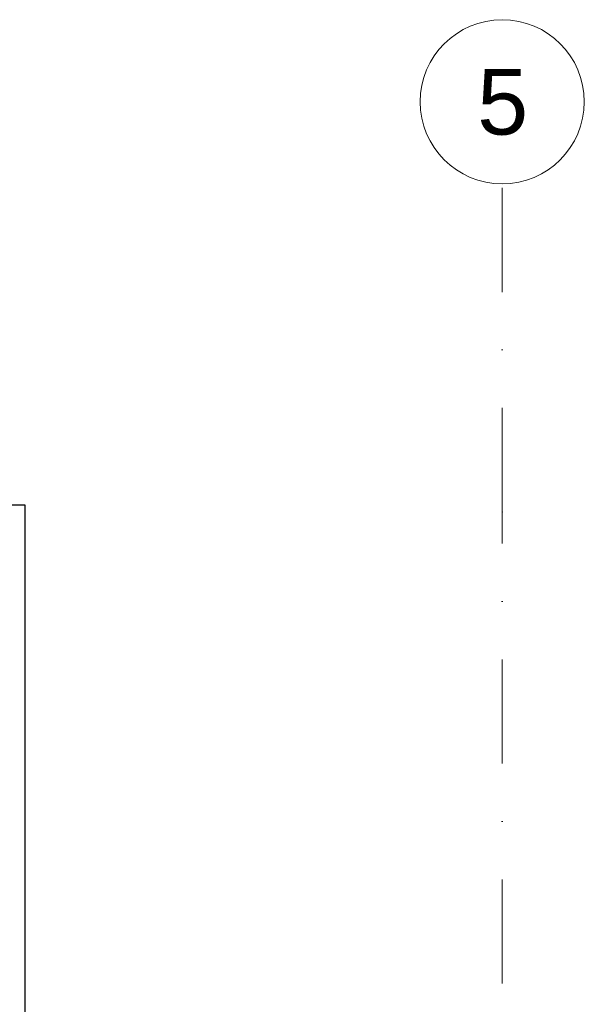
# Model space of a CAD drawing. Header units: millimetres. Extents: x 77315 to 1043159, y -108895 to -47794.
# Tile 65 of 87: x 105689 to 107408, y -92040 to -89040. Entities that reach past the tile are written whole.
import ezdxf

# ---------------------------------------------------------------- set-up
doc = ezdxf.new("R2010")
doc.units = ezdxf.units.MM
doc.header["$MEASUREMENT"] = 0
doc.linetypes.add('Dot & Dashed', pattern=[670.277762, 317.5, -176.388889, 0, -176.388874])
doc.layers.add('SCHODY', color=7, linetype='Continuous')
doc.layers.add('Structural - Grid', color=7, linetype='Continuous')
doc.styles.add('STYL_AUTOMATYCZNY_1', font='arial.ttf')

msp = doc.modelspace()

# ---------------------------------------------------------------- linework, layer by layer
at = {"layer": 'SCHODY'}
msp.add_lwpolyline([(100453.9, -92867.8), (100453.9, -90517.8), (105703.9, -90517.8), (105703.9, -92867.8)], dxfattribs=at)
at = {"layer": 'Structural - Grid', "linetype": 'Dot & Dashed', "lineweight": 15}
for p, q in [((107158.2, -90539.7), (107158.2, -89539.7)), ((107158.2, -107395.1), (107158.2, -90539.7))]:
    msp.add_line(p, q, dxfattribs=at)
at = {"layer": 'Structural - Grid', "linetype": 'Continuous', "lineweight": 15}
msp.add_circle((107158.2, -89289.7), 250, dxfattribs=at)
at = {"layer": 'Structural - Grid', "linetype": 'Dot & Dashed', "lineweight": 15}
msp.add_point((107158.2, -90539.7), dxfattribs=at)
msp.add_point((107158.2, -90539.7), dxfattribs=at)

# ---------------------------------------------------------------- texts
at = {"layer": 'Structural - Grid', "lineweight": 15, "insert": (107081.9, -89189.7), "char_height": 200, "attachment_point": 1, "style": 'STYL_AUTOMATYCZNY_1'}
msp.add_mtext('\\A1;{\\pql;\\pt0;\\fArial|b0|i0|c238|p0;\\W1.000000;5}', dxfattribs=at)

doc.saveas('drawing.dxf')
